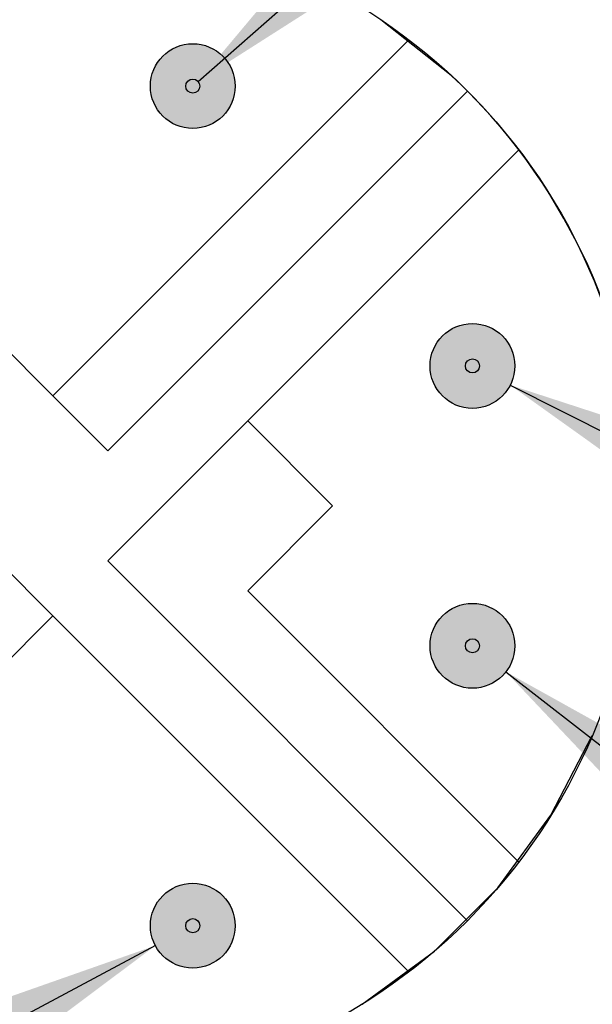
# Model space of a CAD drawing. Header units: millimetres. Extents: x 6 to 275, y 6 to 210.
# Tile 8 of 17: x 213 to 221, y 37 to 51. Entities that reach past the tile are written whole.
import ezdxf

# ---------------------------------------------------------------- set-up
doc = ezdxf.new("R2010")
doc.units = ezdxf.units.MM
doc.linetypes.add('SLD-Solid', pattern=[0])
doc.layers.add('DIMENSIONS', color=140, linetype='SLD-Solid', lineweight=25)
doc.layers.add('HATCH', color=6, linetype='SLD-Solid')
doc.layers.add('SLD-DEFPOINTS', color=7, linetype='Continuous')
doc.styles.add('SLDTEXTSTYLE0', font='TXT', dxfattribs={"width": 0.7})
doc.dimstyles.new('SLDDIMSTYLE5', dxfattribs={"dimtxt": 2.158008, "dimasz": 3.302, "dimexe": 0, "dimexo": 0.0625, "dimgap": 0.539502, "dimtad": 0, "dimtih": 1, "dimtoh": 1, "dimdec": 1, "dimlfac": 0.5, "dimrnd": 1e-09, "dimzin": 12, "dimdsep": 46, "dimtxsty": 'SLDTEXTSTYLE0', "dimsah": 1, "dimcen": 0, "dimadec": 0, "dimazin": 3, "dimtfac": 1, "dimtdec": 1, "dimtofl": 0, "dimtmove": 0, "dimatfit": 3, "dimfxl": 0, "dimfrac": 2, "dimtolj": 1, "dimtzin": 12, "dimarcsym": 0})

# ---------------------------------------------------------------- blocks, each defined once
blk = doc.blocks.new('_D_6')
at = {"layer": 'DIMENSIONS'}
for p, q in [((219.85, 41.939), (227.28, 36.17)), ((227.28, 36.17), (233.63, 36.17))]:
    blk.add_line(p, q, dxfattribs=at)
blk.add_solid([(219.85, 41.939), (222.147, 39.512), (222.77, 40.315)], dxfattribs=at)
at = {"layer": 'DIMENSIONS', "insert": (233.63, 37.184), "char_height": 2.117, "attachment_point": 1, "style": 'SLDTEXTSTYLE0'}
blk.add_mtext('1', dxfattribs=at)
blk = doc.blocks.new('_D_7')
at = {"layer": 'DIMENSIONS'}
for p, q in [((219.912, 45.996), (227.28, 42.276)), ((227.28, 42.276), (233.63, 42.276))]:
    blk.add_line(p, q, dxfattribs=at)
blk.add_solid([(219.912, 45.996), (222.631, 44.054), (223.089, 44.961)], dxfattribs=at)
at = {"layer": 'DIMENSIONS', "insert": (233.63, 43.29), "char_height": 2.117, "attachment_point": 1, "style": 'SLDTEXTSTYLE0'}
blk.add_mtext('2', dxfattribs=at)
blk = doc.blocks.new('_D_8')
at = {"layer": 'DIMENSIONS'}
for p, q in [((215.492, 50.292), (223.455, 57.273)), ((223.455, 57.273), (229.805, 57.273))]:
    blk.add_line(p, q, dxfattribs=at)
blk.add_solid([(215.492, 50.292), (218.31, 52.087), (217.64, 52.851)], dxfattribs=at)
at = {"layer": 'DIMENSIONS', "insert": (229.805, 58.286), "char_height": 2.117, "attachment_point": 1, "style": 'SLDTEXTSTYLE0'}
blk.add_mtext('3', dxfattribs=at)
blk = doc.blocks.new('_D_9')
at = {"layer": 'DIMENSIONS'}
for p, q in [((211.899, 50.632), (223.455, 61.233)), ((223.455, 61.233), (229.805, 61.233))]:
    blk.add_line(p, q, dxfattribs=at)
blk.add_solid([(211.899, 50.632), (214.676, 52.49), (213.989, 53.238)], dxfattribs=at)
at = {"layer": 'DIMENSIONS', "insert": (229.805, 62.246), "char_height": 2.117, "attachment_point": 1, "style": 'SLDTEXTSTYLE0'}
blk.add_mtext('4', dxfattribs=at)
blk = doc.blocks.new('_D_13')
at = {"layer": 'DIMENSIONS'}
for p, q in [((214.887, 38.065), (202.342, 31.371)), ((202.342, 31.371), (195.992, 31.371))]:
    blk.add_line(p, q, dxfattribs=at)
blk.add_solid([(214.887, 38.065), (211.735, 36.958), (212.213, 36.062)], dxfattribs=at)
at = {"layer": 'DIMENSIONS', "insert": (194.197, 32.385), "char_height": 2.117, "attachment_point": 1, "style": 'SLDTEXTSTYLE0'}
blk.add_mtext('8', dxfattribs=at)

msp = doc.modelspace()

# ---------------------------------------------------------------- hatches: boundary and pattern name
at = {"layer": 'HATCH'}
h = msp.add_hatch(color=256, dxfattribs=at)
h.paths.add_polyline_path([(215.517, 50.226), (215.517, 50.232), (215.516, 50.237), (215.515, 50.242), (215.515, 50.248), (215.513, 50.253), (215.512, 50.258), (215.51, 50.263), (215.508, 50.268), (215.506, 50.273), (215.503, 50.277), (215.5, 50.282), (215.497, 50.286), (215.494, 50.29), (215.49, 50.294), (215.487, 50.298), (215.483, 50.302), (215.479, 50.305), (215.474, 50.308), (215.47, 50.311), (215.465, 50.314), (215.461, 50.316), (215.456, 50.319), (215.451, 50.32), (215.446, 50.322), (215.441, 50.324), (215.435, 50.325), (215.43, 50.326), (215.425, 50.326), (215.419, 50.326), (215.414, 50.326), (215.409, 50.326), (215.404, 50.326), (215.398, 50.325), (215.393, 50.324), (215.388, 50.322), (215.383, 50.32), (215.378, 50.319), (215.373, 50.316), (215.368, 50.314), (215.364, 50.311), (215.359, 50.308), (215.355, 50.305), (215.351, 50.302), (215.347, 50.298), (215.343, 50.294), (215.34, 50.29), (215.337, 50.286), (215.333, 50.282), (215.331, 50.277), (215.328, 50.273), (215.326, 50.268), (215.324, 50.263), (215.322, 50.258), (215.32, 50.253), (215.319, 50.248), (215.318, 50.242), (215.317, 50.237), (215.317, 50.232), (215.317, 50.226), (215.317, 50.221), (215.317, 50.216), (215.318, 50.21), (215.319, 50.205), (215.32, 50.2), (215.322, 50.195), (215.324, 50.19), (215.326, 50.185), (215.328, 50.18), (215.331, 50.176), (215.333, 50.171), (215.337, 50.167), (215.34, 50.163), (215.343, 50.159), (215.347, 50.155), (215.351, 50.151), (215.355, 50.148), (215.359, 50.145), (215.364, 50.142), (215.368, 50.139), (215.373, 50.136), (215.378, 50.134), (215.383, 50.132), (215.388, 50.131), (215.393, 50.129), (215.398, 50.128), (215.404, 50.127), (215.409, 50.127), (215.414, 50.126), (215.419, 50.126), (215.425, 50.127), (215.43, 50.127), (215.435, 50.128), (215.441, 50.129), (215.446, 50.131), (215.451, 50.132), (215.456, 50.134), (215.461, 50.136), (215.465, 50.139), (215.47, 50.142), (215.474, 50.145), (215.479, 50.148), (215.483, 50.151), (215.487, 50.155), (215.49, 50.159), (215.494, 50.163), (215.497, 50.167), (215.5, 50.171), (215.503, 50.176), (215.506, 50.18), (215.508, 50.185), (215.51, 50.19), (215.512, 50.195), (215.513, 50.2), (215.515, 50.205), (215.515, 50.21), (215.516, 50.216), (215.517, 50.221)], flags=0)
h.paths.add_polyline_path([(216.013, 50.163), (216.016, 50.194), (216.017, 50.226), (216.016, 50.258), (216.013, 50.29), (216.009, 50.322), (216.003, 50.353), (215.996, 50.384), (215.986, 50.415), (215.976, 50.445), (215.963, 50.474), (215.949, 50.503), (215.934, 50.531), (215.917, 50.558), (215.898, 50.584), (215.879, 50.609), (215.858, 50.633), (215.835, 50.656), (215.812, 50.678), (215.787, 50.698), (215.762, 50.717), (215.735, 50.735), (215.708, 50.751), (215.679, 50.766), (215.65, 50.779), (215.62, 50.791), (215.59, 50.801), (215.559, 50.809), (215.528, 50.816), (215.496, 50.821), (215.465, 50.824), (215.433, 50.826), (215.401, 50.826), (215.369, 50.824), (215.337, 50.821), (215.306, 50.816), (215.274, 50.809), (215.244, 50.801), (215.213, 50.791), (215.183, 50.779), (215.154, 50.766), (215.126, 50.751), (215.099, 50.735), (215.072, 50.717), (215.046, 50.698), (215.022, 50.678), (214.998, 50.656), (214.976, 50.633), (214.955, 50.609), (214.935, 50.584), (214.917, 50.558), (214.9, 50.531), (214.884, 50.503), (214.87, 50.474), (214.858, 50.445), (214.847, 50.415), (214.838, 50.384), (214.83, 50.353), (214.824, 50.322), (214.82, 50.29), (214.818, 50.258), (214.817, 50.226), (214.818, 50.194), (214.82, 50.163), (214.824, 50.131), (214.83, 50.1), (214.838, 50.069), (214.847, 50.038), (214.858, 50.008), (214.87, 49.978), (214.884, 49.95), (214.9, 49.922), (214.917, 49.895), (214.935, 49.869), (214.955, 49.843), (214.976, 49.819), (214.998, 49.797), (215.022, 49.775), (215.046, 49.754), (215.072, 49.735), (215.099, 49.718), (215.126, 49.702), (215.154, 49.687), (215.183, 49.674), (215.213, 49.662), (215.244, 49.652), (215.274, 49.644), (215.306, 49.637), (215.337, 49.632), (215.369, 49.628), (215.401, 49.627), (215.433, 49.627), (215.465, 49.628), (215.496, 49.632), (215.528, 49.637), (215.559, 49.644), (215.59, 49.652), (215.62, 49.662), (215.65, 49.674), (215.679, 49.687), (215.708, 49.702), (215.735, 49.718), (215.762, 49.735), (215.787, 49.754), (215.812, 49.775), (215.835, 49.797), (215.858, 49.819), (215.879, 49.843), (215.898, 49.869), (215.917, 49.895), (215.934, 49.922), (215.949, 49.95), (215.963, 49.978), (215.976, 50.008), (215.986, 50.038), (215.996, 50.069), (216.003, 50.1), (216.009, 50.131)], flags=0)
for points in [[(215.516, 50.216), (215.517, 50.221), (215.517, 50.226), (215.517, 50.232), (215.516, 50.237), (215.515, 50.242), (215.515, 50.248), (215.513, 50.253), (215.512, 50.258), (215.51, 50.263), (215.508, 50.268), (215.506, 50.273), (215.503, 50.277), (215.5, 50.282), (215.497, 50.286), (215.494, 50.29), (215.49, 50.294), (215.487, 50.298), (215.483, 50.302), (215.479, 50.305), (215.474, 50.308), (215.47, 50.311), (215.465, 50.314), (215.461, 50.316), (215.456, 50.319), (215.451, 50.32), (215.446, 50.322), (215.441, 50.324), (215.435, 50.325), (215.43, 50.326), (215.425, 50.326), (215.419, 50.326), (215.414, 50.326), (215.409, 50.326), (215.404, 50.326), (215.398, 50.325), (215.393, 50.324), (215.388, 50.322), (215.383, 50.32), (215.378, 50.319), (215.373, 50.316), (215.368, 50.314), (215.364, 50.311), (215.359, 50.308), (215.355, 50.305), (215.351, 50.302), (215.347, 50.298), (215.343, 50.294), (215.34, 50.29), (215.337, 50.286), (215.333, 50.282), (215.331, 50.277), (215.328, 50.273), (215.326, 50.268), (215.324, 50.263), (215.322, 50.258), (215.32, 50.253), (215.319, 50.248), (215.318, 50.242), (215.317, 50.237), (215.317, 50.232), (215.317, 50.226), (215.317, 50.221), (215.317, 50.216), (215.318, 50.21), (215.319, 50.205), (215.32, 50.2), (215.322, 50.195), (215.324, 50.19), (215.326, 50.185), (215.328, 50.18), (215.331, 50.176), (215.333, 50.171), (215.337, 50.167), (215.34, 50.163), (215.343, 50.159), (215.347, 50.155), (215.351, 50.151), (215.355, 50.148), (215.359, 50.145), (215.364, 50.142), (215.368, 50.139), (215.373, 50.136), (215.378, 50.134), (215.383, 50.132), (215.388, 50.131), (215.393, 50.129), (215.398, 50.128), (215.404, 50.127), (215.409, 50.127), (215.414, 50.126), (215.419, 50.126), (215.425, 50.127), (215.43, 50.127), (215.435, 50.128), (215.441, 50.129), (215.446, 50.131), (215.451, 50.132), (215.456, 50.134), (215.461, 50.136), (215.465, 50.139), (215.47, 50.142), (215.474, 50.145), (215.479, 50.148), (215.483, 50.151), (215.487, 50.155), (215.49, 50.159), (215.494, 50.163), (215.497, 50.167), (215.5, 50.171), (215.503, 50.176), (215.506, 50.18), (215.508, 50.185), (215.51, 50.19), (215.512, 50.195), (215.513, 50.2), (215.515, 50.205), (215.515, 50.21)], [(219.476, 46.256), (219.476, 46.261), (219.477, 46.267), (219.476, 46.272), (219.476, 46.277), (219.475, 46.283), (219.474, 46.288), (219.473, 46.293), (219.472, 46.298), (219.47, 46.303), (219.468, 46.308), (219.465, 46.313), (219.463, 46.317), (219.46, 46.322), (219.457, 46.326), (219.454, 46.33), (219.45, 46.334), (219.446, 46.338), (219.442, 46.342), (219.438, 46.345), (219.434, 46.348), (219.43, 46.351), (219.425, 46.354), (219.42, 46.357), (219.415, 46.359), (219.41, 46.361), (219.405, 46.362), (219.4, 46.364), (219.395, 46.365), (219.39, 46.366), (219.385, 46.366), (219.379, 46.367), (219.374, 46.367), (219.369, 46.366), (219.363, 46.366), (219.358, 46.365), (219.353, 46.364), (219.348, 46.362), (219.343, 46.361), (219.338, 46.359), (219.333, 46.357), (219.328, 46.354), (219.324, 46.351), (219.319, 46.348), (219.315, 46.345), (219.311, 46.342), (219.307, 46.338), (219.303, 46.334), (219.3, 46.33), (219.296, 46.326), (219.293, 46.322), (219.29, 46.317), (219.288, 46.313), (219.286, 46.308), (219.283, 46.303), (219.282, 46.298), (219.28, 46.293), (219.279, 46.288), (219.278, 46.283), (219.277, 46.277), (219.277, 46.272), (219.277, 46.267), (219.277, 46.261), (219.277, 46.256), (219.278, 46.251), (219.279, 46.245), (219.28, 46.24), (219.282, 46.235), (219.283, 46.23), (219.286, 46.225), (219.288, 46.22), (219.29, 46.216), (219.293, 46.211), (219.296, 46.207), (219.3, 46.203), (219.303, 46.199), (219.307, 46.195), (219.311, 46.191), (219.315, 46.188), (219.319, 46.185), (219.324, 46.182), (219.328, 46.179), (219.333, 46.177), (219.338, 46.174), (219.343, 46.173), (219.348, 46.171), (219.353, 46.169), (219.358, 46.168), (219.363, 46.167), (219.369, 46.167), (219.374, 46.167), (219.379, 46.167), (219.385, 46.167), (219.39, 46.167), (219.395, 46.168), (219.4, 46.169), (219.405, 46.171), (219.41, 46.173), (219.415, 46.174), (219.42, 46.177), (219.425, 46.179), (219.43, 46.182), (219.434, 46.185), (219.438, 46.188), (219.442, 46.191), (219.446, 46.195), (219.45, 46.199), (219.454, 46.203), (219.457, 46.207), (219.46, 46.211), (219.463, 46.216), (219.465, 46.22), (219.468, 46.225), (219.47, 46.23), (219.472, 46.235), (219.473, 46.24), (219.474, 46.245), (219.475, 46.251)], [(219.476, 42.296), (219.476, 42.301), (219.477, 42.307), (219.476, 42.312), (219.476, 42.317), (219.475, 42.323), (219.474, 42.328), (219.473, 42.333), (219.472, 42.338), (219.47, 42.343), (219.468, 42.348), (219.465, 42.353), (219.463, 42.358), (219.46, 42.362), (219.457, 42.366), (219.454, 42.371), (219.45, 42.375), (219.446, 42.378), (219.442, 42.382), (219.438, 42.385), (219.434, 42.389), (219.43, 42.392), (219.425, 42.394), (219.42, 42.397), (219.415, 42.399), (219.41, 42.401), (219.405, 42.403), (219.4, 42.404), (219.395, 42.405), (219.39, 42.406), (219.385, 42.406), (219.379, 42.407), (219.374, 42.407), (219.369, 42.406), (219.363, 42.406), (219.358, 42.405), (219.353, 42.404), (219.348, 42.403), (219.343, 42.401), (219.338, 42.399), (219.333, 42.397), (219.328, 42.394), (219.324, 42.392), (219.319, 42.389), (219.315, 42.385), (219.311, 42.382), (219.307, 42.378), (219.303, 42.375), (219.3, 42.371), (219.296, 42.366), (219.293, 42.362), (219.29, 42.358), (219.288, 42.353), (219.286, 42.348), (219.283, 42.343), (219.282, 42.338), (219.28, 42.333), (219.279, 42.328), (219.278, 42.323), (219.277, 42.317), (219.277, 42.312), (219.277, 42.307), (219.277, 42.301), (219.277, 42.296), (219.278, 42.291), (219.279, 42.286), (219.28, 42.28), (219.282, 42.275), (219.283, 42.27), (219.286, 42.265), (219.288, 42.261), (219.29, 42.256), (219.293, 42.252), (219.296, 42.247), (219.3, 42.243), (219.303, 42.239), (219.307, 42.235), (219.311, 42.232), (219.315, 42.228), (219.319, 42.225), (219.324, 42.222), (219.328, 42.219), (219.333, 42.217), (219.338, 42.215), (219.343, 42.213), (219.348, 42.211), (219.353, 42.21), (219.358, 42.209), (219.363, 42.208), (219.369, 42.207), (219.374, 42.207), (219.379, 42.207), (219.385, 42.207), (219.39, 42.208), (219.395, 42.209), (219.4, 42.21), (219.405, 42.211), (219.41, 42.213), (219.415, 42.215), (219.42, 42.217), (219.425, 42.219), (219.43, 42.222), (219.434, 42.225), (219.438, 42.228), (219.442, 42.232), (219.446, 42.235), (219.45, 42.239), (219.454, 42.243), (219.457, 42.247), (219.46, 42.252), (219.463, 42.256), (219.465, 42.261), (219.468, 42.265), (219.47, 42.27), (219.472, 42.275), (219.473, 42.28), (219.474, 42.286), (219.475, 42.291)], [(215.516, 38.336), (215.517, 38.342), (215.517, 38.347), (215.517, 38.352), (215.516, 38.358), (215.515, 38.363), (215.515, 38.368), (215.513, 38.373), (215.512, 38.378), (215.51, 38.383), (215.508, 38.388), (215.506, 38.393), (215.503, 38.398), (215.5, 38.402), (215.497, 38.407), (215.494, 38.411), (215.49, 38.415), (215.487, 38.419), (215.483, 38.422), (215.479, 38.426), (215.474, 38.429), (215.47, 38.432), (215.465, 38.434), (215.461, 38.437), (215.456, 38.439), (215.451, 38.441), (215.446, 38.443), (215.441, 38.444), (215.435, 38.445), (215.43, 38.446), (215.425, 38.447), (215.419, 38.447), (215.414, 38.447), (215.409, 38.447), (215.404, 38.446), (215.398, 38.445), (215.393, 38.444), (215.388, 38.443), (215.383, 38.441), (215.378, 38.439), (215.373, 38.437), (215.368, 38.434), (215.364, 38.432), (215.359, 38.429), (215.355, 38.426), (215.351, 38.422), (215.347, 38.419), (215.343, 38.415), (215.34, 38.411), (215.337, 38.407), (215.333, 38.402), (215.331, 38.398), (215.328, 38.393), (215.326, 38.388), (215.324, 38.383), (215.322, 38.378), (215.32, 38.373), (215.319, 38.368), (215.318, 38.363), (215.317, 38.358), (215.317, 38.352), (215.317, 38.347), (215.317, 38.342), (215.317, 38.336), (215.318, 38.331), (215.319, 38.326), (215.32, 38.321), (215.322, 38.316), (215.324, 38.311), (215.326, 38.306), (215.328, 38.301), (215.331, 38.296), (215.333, 38.292), (215.337, 38.287), (215.34, 38.283), (215.343, 38.279), (215.347, 38.275), (215.351, 38.272), (215.355, 38.268), (215.359, 38.265), (215.364, 38.262), (215.368, 38.26), (215.373, 38.257), (215.378, 38.255), (215.383, 38.253), (215.388, 38.251), (215.393, 38.25), (215.398, 38.249), (215.404, 38.248), (215.409, 38.247), (215.414, 38.247), (215.419, 38.247), (215.425, 38.247), (215.43, 38.248), (215.435, 38.249), (215.441, 38.25), (215.446, 38.251), (215.451, 38.253), (215.456, 38.255), (215.461, 38.257), (215.465, 38.26), (215.47, 38.262), (215.474, 38.265), (215.479, 38.268), (215.483, 38.272), (215.487, 38.275), (215.49, 38.279), (215.494, 38.283), (215.497, 38.287), (215.5, 38.292), (215.503, 38.296), (215.506, 38.301), (215.508, 38.306), (215.51, 38.311), (215.512, 38.316), (215.513, 38.321), (215.515, 38.326), (215.515, 38.331)]]:
    msp.add_hatch(color=256, dxfattribs=at).paths.add_polyline_path(points, flags=0)
h = msp.add_hatch(color=256, dxfattribs=at)
h.paths.add_polyline_path([(219.477, 46.267), (219.476, 46.272), (219.476, 46.277), (219.475, 46.283), (219.474, 46.288), (219.473, 46.293), (219.472, 46.298), (219.47, 46.303), (219.468, 46.308), (219.465, 46.313), (219.463, 46.317), (219.46, 46.322), (219.457, 46.326), (219.454, 46.33), (219.45, 46.334), (219.446, 46.338), (219.442, 46.342), (219.438, 46.345), (219.434, 46.348), (219.43, 46.351), (219.425, 46.354), (219.42, 46.357), (219.415, 46.359), (219.41, 46.361), (219.405, 46.362), (219.4, 46.364), (219.395, 46.365), (219.39, 46.366), (219.385, 46.366), (219.379, 46.367), (219.374, 46.367), (219.369, 46.366), (219.363, 46.366), (219.358, 46.365), (219.353, 46.364), (219.348, 46.362), (219.343, 46.361), (219.338, 46.359), (219.333, 46.357), (219.328, 46.354), (219.324, 46.351), (219.319, 46.348), (219.315, 46.345), (219.311, 46.342), (219.307, 46.338), (219.303, 46.334), (219.3, 46.33), (219.296, 46.326), (219.293, 46.322), (219.29, 46.317), (219.288, 46.313), (219.286, 46.308), (219.283, 46.303), (219.282, 46.298), (219.28, 46.293), (219.279, 46.288), (219.278, 46.283), (219.277, 46.277), (219.277, 46.272), (219.277, 46.267), (219.277, 46.261), (219.277, 46.256), (219.278, 46.251), (219.279, 46.245), (219.28, 46.24), (219.282, 46.235), (219.283, 46.23), (219.286, 46.225), (219.288, 46.22), (219.29, 46.216), (219.293, 46.211), (219.296, 46.207), (219.3, 46.203), (219.303, 46.199), (219.307, 46.195), (219.311, 46.191), (219.315, 46.188), (219.319, 46.185), (219.324, 46.182), (219.328, 46.179), (219.333, 46.177), (219.338, 46.174), (219.343, 46.173), (219.348, 46.171), (219.353, 46.169), (219.358, 46.168), (219.363, 46.167), (219.369, 46.167), (219.374, 46.167), (219.379, 46.167), (219.385, 46.167), (219.39, 46.167), (219.395, 46.168), (219.4, 46.169), (219.405, 46.171), (219.41, 46.173), (219.415, 46.174), (219.42, 46.177), (219.425, 46.179), (219.43, 46.182), (219.434, 46.185), (219.438, 46.188), (219.442, 46.191), (219.446, 46.195), (219.45, 46.199), (219.454, 46.203), (219.457, 46.207), (219.46, 46.211), (219.463, 46.216), (219.465, 46.22), (219.468, 46.225), (219.47, 46.23), (219.472, 46.235), (219.473, 46.24), (219.474, 46.245), (219.475, 46.251), (219.476, 46.256), (219.476, 46.261)], flags=0)
h.paths.add_polyline_path([(219.973, 46.203), (219.976, 46.235), (219.977, 46.267), (219.976, 46.299), (219.973, 46.33), (219.969, 46.362), (219.963, 46.393), (219.955, 46.424), (219.946, 46.455), (219.935, 46.485), (219.923, 46.515), (219.909, 46.543), (219.894, 46.571), (219.877, 46.598), (219.858, 46.624), (219.838, 46.65), (219.817, 46.674), (219.795, 46.696), (219.772, 46.718), (219.747, 46.739), (219.721, 46.758), (219.695, 46.775), (219.667, 46.791), (219.639, 46.806), (219.61, 46.819), (219.58, 46.831), (219.55, 46.841), (219.519, 46.849), (219.488, 46.856), (219.456, 46.861), (219.424, 46.865), (219.393, 46.866), (219.361, 46.866), (219.329, 46.865), (219.297, 46.861), (219.265, 46.856), (219.234, 46.849), (219.203, 46.841), (219.173, 46.831), (219.143, 46.819), (219.114, 46.806), (219.086, 46.791), (219.058, 46.775), (219.032, 46.758), (219.006, 46.739), (218.981, 46.718), (218.958, 46.696), (218.936, 46.674), (218.915, 46.65), (218.895, 46.624), (218.877, 46.598), (218.86, 46.571), (218.844, 46.543), (218.83, 46.515), (218.818, 46.485), (218.807, 46.455), (218.798, 46.424), (218.79, 46.393), (218.784, 46.362), (218.78, 46.33), (218.777, 46.299), (218.777, 46.267), (218.777, 46.235), (218.78, 46.203), (218.784, 46.171), (218.79, 46.14), (218.798, 46.109), (218.807, 46.078), (218.818, 46.048), (218.83, 46.019), (218.844, 45.99), (218.86, 45.962), (218.877, 45.935), (218.895, 45.909), (218.915, 45.884), (218.936, 45.86), (218.958, 45.837), (218.981, 45.815), (219.006, 45.795), (219.032, 45.776), (219.058, 45.758), (219.086, 45.742), (219.114, 45.727), (219.143, 45.714), (219.173, 45.702), (219.203, 45.692), (219.234, 45.684), (219.265, 45.677), (219.297, 45.672), (219.329, 45.669), (219.361, 45.667), (219.393, 45.667), (219.424, 45.669), (219.456, 45.672), (219.488, 45.677), (219.519, 45.684), (219.55, 45.692), (219.58, 45.702), (219.61, 45.714), (219.639, 45.727), (219.667, 45.742), (219.695, 45.758), (219.721, 45.776), (219.747, 45.795), (219.772, 45.815), (219.795, 45.837), (219.817, 45.86), (219.838, 45.884), (219.858, 45.909), (219.877, 45.935), (219.894, 45.962), (219.909, 45.99), (219.923, 46.019), (219.935, 46.048), (219.946, 46.078), (219.955, 46.109), (219.963, 46.14), (219.969, 46.171)], flags=0)
h = msp.add_hatch(color=256, dxfattribs=at)
h.paths.add_polyline_path([(219.477, 42.307), (219.476, 42.312), (219.476, 42.317), (219.475, 42.323), (219.474, 42.328), (219.473, 42.333), (219.472, 42.338), (219.47, 42.343), (219.468, 42.348), (219.465, 42.353), (219.463, 42.358), (219.46, 42.362), (219.457, 42.366), (219.454, 42.371), (219.45, 42.375), (219.446, 42.378), (219.442, 42.382), (219.438, 42.385), (219.434, 42.389), (219.43, 42.392), (219.425, 42.394), (219.42, 42.397), (219.415, 42.399), (219.41, 42.401), (219.405, 42.403), (219.4, 42.404), (219.395, 42.405), (219.39, 42.406), (219.385, 42.406), (219.379, 42.407), (219.374, 42.407), (219.369, 42.406), (219.363, 42.406), (219.358, 42.405), (219.353, 42.404), (219.348, 42.403), (219.343, 42.401), (219.338, 42.399), (219.333, 42.397), (219.328, 42.394), (219.324, 42.392), (219.319, 42.389), (219.315, 42.385), (219.311, 42.382), (219.307, 42.378), (219.303, 42.375), (219.3, 42.371), (219.296, 42.366), (219.293, 42.362), (219.29, 42.358), (219.288, 42.353), (219.286, 42.348), (219.283, 42.343), (219.282, 42.338), (219.28, 42.333), (219.279, 42.328), (219.278, 42.323), (219.277, 42.317), (219.277, 42.312), (219.277, 42.307), (219.277, 42.301), (219.277, 42.296), (219.278, 42.291), (219.279, 42.286), (219.28, 42.28), (219.282, 42.275), (219.283, 42.27), (219.286, 42.265), (219.288, 42.261), (219.29, 42.256), (219.293, 42.252), (219.296, 42.247), (219.3, 42.243), (219.303, 42.239), (219.307, 42.235), (219.311, 42.232), (219.315, 42.228), (219.319, 42.225), (219.324, 42.222), (219.328, 42.219), (219.333, 42.217), (219.338, 42.215), (219.343, 42.213), (219.348, 42.211), (219.353, 42.21), (219.358, 42.209), (219.363, 42.208), (219.369, 42.207), (219.374, 42.207), (219.379, 42.207), (219.385, 42.207), (219.39, 42.208), (219.395, 42.209), (219.4, 42.21), (219.405, 42.211), (219.41, 42.213), (219.415, 42.215), (219.42, 42.217), (219.425, 42.219), (219.43, 42.222), (219.434, 42.225), (219.438, 42.228), (219.442, 42.232), (219.446, 42.235), (219.45, 42.239), (219.454, 42.243), (219.457, 42.247), (219.46, 42.252), (219.463, 42.256), (219.465, 42.261), (219.468, 42.265), (219.47, 42.27), (219.472, 42.275), (219.473, 42.28), (219.474, 42.286), (219.475, 42.291), (219.476, 42.296), (219.476, 42.301)], flags=0)
h.paths.add_polyline_path([(219.973, 42.243), (219.976, 42.275), (219.977, 42.307), (219.976, 42.339), (219.973, 42.371), (219.969, 42.402), (219.963, 42.434), (219.955, 42.465), (219.946, 42.495), (219.935, 42.525), (219.923, 42.555), (219.909, 42.583), (219.894, 42.611), (219.877, 42.638), (219.858, 42.665), (219.838, 42.69), (219.817, 42.714), (219.795, 42.737), (219.772, 42.758), (219.747, 42.779), (219.721, 42.798), (219.695, 42.815), (219.667, 42.832), (219.639, 42.846), (219.61, 42.86), (219.58, 42.871), (219.55, 42.881), (219.519, 42.89), (219.488, 42.896), (219.456, 42.901), (219.424, 42.905), (219.393, 42.907), (219.361, 42.907), (219.329, 42.905), (219.297, 42.901), (219.265, 42.896), (219.234, 42.89), (219.203, 42.881), (219.173, 42.871), (219.143, 42.86), (219.114, 42.846), (219.086, 42.832), (219.058, 42.815), (219.032, 42.798), (219.006, 42.779), (218.981, 42.758), (218.958, 42.737), (218.936, 42.714), (218.915, 42.69), (218.895, 42.665), (218.877, 42.638), (218.86, 42.611), (218.844, 42.583), (218.83, 42.555), (218.818, 42.525), (218.807, 42.495), (218.798, 42.465), (218.79, 42.434), (218.784, 42.402), (218.78, 42.371), (218.777, 42.339), (218.777, 42.307), (218.777, 42.275), (218.78, 42.243), (218.784, 42.211), (218.79, 42.18), (218.798, 42.149), (218.807, 42.118), (218.818, 42.088), (218.83, 42.059), (218.844, 42.03), (218.86, 42.002), (218.877, 41.975), (218.895, 41.949), (218.915, 41.924), (218.936, 41.9), (218.958, 41.877), (218.981, 41.855), (219.006, 41.835), (219.032, 41.816), (219.058, 41.798), (219.086, 41.782), (219.114, 41.767), (219.143, 41.754), (219.173, 41.742), (219.203, 41.732), (219.234, 41.724), (219.265, 41.717), (219.297, 41.712), (219.329, 41.709), (219.361, 41.707), (219.393, 41.707), (219.424, 41.709), (219.456, 41.712), (219.488, 41.717), (219.519, 41.724), (219.55, 41.732), (219.58, 41.742), (219.61, 41.754), (219.639, 41.767), (219.667, 41.782), (219.695, 41.798), (219.721, 41.816), (219.747, 41.835), (219.772, 41.855), (219.795, 41.877), (219.817, 41.9), (219.838, 41.924), (219.858, 41.949), (219.877, 41.975), (219.894, 42.002), (219.909, 42.03), (219.923, 42.059), (219.935, 42.088), (219.946, 42.118), (219.955, 42.149), (219.963, 42.18), (219.969, 42.211)], flags=0)
h = msp.add_hatch(color=256, dxfattribs=at)
h.paths.add_polyline_path([(215.517, 38.347), (215.517, 38.352), (215.516, 38.358), (215.515, 38.363), (215.515, 38.368), (215.513, 38.373), (215.512, 38.378), (215.51, 38.383), (215.508, 38.388), (215.506, 38.393), (215.503, 38.398), (215.5, 38.402), (215.497, 38.407), (215.494, 38.411), (215.49, 38.415), (215.487, 38.419), (215.483, 38.422), (215.479, 38.426), (215.474, 38.429), (215.47, 38.432), (215.465, 38.434), (215.461, 38.437), (215.456, 38.439), (215.451, 38.441), (215.446, 38.443), (215.441, 38.444), (215.435, 38.445), (215.43, 38.446), (215.425, 38.447), (215.419, 38.447), (215.414, 38.447), (215.409, 38.447), (215.404, 38.446), (215.398, 38.445), (215.393, 38.444), (215.388, 38.443), (215.383, 38.441), (215.378, 38.439), (215.373, 38.437), (215.368, 38.434), (215.364, 38.432), (215.359, 38.429), (215.355, 38.426), (215.351, 38.422), (215.347, 38.419), (215.343, 38.415), (215.34, 38.411), (215.337, 38.407), (215.333, 38.402), (215.331, 38.398), (215.328, 38.393), (215.326, 38.388), (215.324, 38.383), (215.322, 38.378), (215.32, 38.373), (215.319, 38.368), (215.318, 38.363), (215.317, 38.358), (215.317, 38.352), (215.317, 38.347), (215.317, 38.342), (215.317, 38.336), (215.318, 38.331), (215.319, 38.326), (215.32, 38.321), (215.322, 38.316), (215.324, 38.311), (215.326, 38.306), (215.328, 38.301), (215.331, 38.296), (215.333, 38.292), (215.337, 38.287), (215.34, 38.283), (215.343, 38.279), (215.347, 38.275), (215.351, 38.272), (215.355, 38.268), (215.359, 38.265), (215.364, 38.262), (215.368, 38.26), (215.373, 38.257), (215.378, 38.255), (215.383, 38.253), (215.388, 38.251), (215.393, 38.25), (215.398, 38.249), (215.404, 38.248), (215.409, 38.247), (215.414, 38.247), (215.419, 38.247), (215.425, 38.247), (215.43, 38.248), (215.435, 38.249), (215.441, 38.25), (215.446, 38.251), (215.451, 38.253), (215.456, 38.255), (215.461, 38.257), (215.465, 38.26), (215.47, 38.262), (215.474, 38.265), (215.479, 38.268), (215.483, 38.272), (215.487, 38.275), (215.49, 38.279), (215.494, 38.283), (215.497, 38.287), (215.5, 38.292), (215.503, 38.296), (215.506, 38.301), (215.508, 38.306), (215.51, 38.311), (215.512, 38.316), (215.513, 38.321), (215.515, 38.326), (215.515, 38.331), (215.516, 38.336), (215.517, 38.342)], flags=0)
h.paths.add_polyline_path([(216.013, 38.283), (216.016, 38.315), (216.017, 38.347), (216.016, 38.379), (216.013, 38.411), (216.009, 38.442), (216.003, 38.474), (215.996, 38.505), (215.986, 38.535), (215.976, 38.566), (215.963, 38.595), (215.949, 38.624), (215.934, 38.652), (215.917, 38.679), (215.898, 38.705), (215.879, 38.73), (215.858, 38.754), (215.835, 38.777), (215.812, 38.799), (215.787, 38.819), (215.762, 38.838), (215.735, 38.856), (215.708, 38.872), (215.679, 38.887), (215.65, 38.9), (215.62, 38.911), (215.59, 38.921), (215.559, 38.93), (215.528, 38.937), (215.496, 38.942), (215.465, 38.945), (215.433, 38.947), (215.401, 38.947), (215.369, 38.945), (215.337, 38.942), (215.306, 38.937), (215.274, 38.93), (215.244, 38.921), (215.213, 38.911), (215.183, 38.9), (215.154, 38.887), (215.126, 38.872), (215.099, 38.856), (215.072, 38.838), (215.046, 38.819), (215.022, 38.799), (214.998, 38.777), (214.976, 38.754), (214.955, 38.73), (214.935, 38.705), (214.917, 38.679), (214.9, 38.652), (214.884, 38.624), (214.87, 38.595), (214.858, 38.566), (214.847, 38.535), (214.838, 38.505), (214.83, 38.474), (214.824, 38.442), (214.82, 38.411), (214.818, 38.379), (214.817, 38.347), (214.818, 38.315), (214.82, 38.283), (214.824, 38.252), (214.83, 38.22), (214.838, 38.189), (214.847, 38.159), (214.858, 38.129), (214.87, 38.099), (214.884, 38.07), (214.9, 38.042), (214.917, 38.015), (214.935, 37.989), (214.955, 37.964), (214.976, 37.94), (214.998, 37.917), (215.022, 37.895), (215.046, 37.875), (215.072, 37.856), (215.099, 37.838), (215.126, 37.822), (215.154, 37.807), (215.183, 37.794), (215.213, 37.783), (215.244, 37.773), (215.274, 37.764), (215.306, 37.757), (215.337, 37.752), (215.369, 37.749), (215.401, 37.747), (215.433, 37.747), (215.465, 37.749), (215.496, 37.752), (215.528, 37.757), (215.559, 37.764), (215.59, 37.773), (215.62, 37.783), (215.65, 37.794), (215.679, 37.807), (215.708, 37.822), (215.735, 37.838), (215.762, 37.856), (215.787, 37.875), (215.812, 37.895), (215.835, 37.917), (215.858, 37.94), (215.879, 37.964), (215.898, 37.989), (215.917, 38.015), (215.934, 38.042), (215.949, 38.07), (215.963, 38.099), (215.976, 38.129), (215.986, 38.159), (215.996, 38.189), (216.003, 38.22), (216.009, 38.252)], flags=0)

# ---------------------------------------------------------------- linework, layer by layer
for p, q in [((219.077, 50.376), (218.081, 51.166)), ((208.397, 50.882), (213.437, 45.842)), ((218.476, 50.882), (213.437, 45.842)), ((214.215, 45.065), (219.306, 50.156)), ((220.032, 49.326), (216.195, 45.489)), ((213.437, 45.842), (214.215, 45.065)), ((216.195, 45.489), (214.215, 43.509)), ((217.397, 44.287), (216.195, 45.489)), ((216.195, 43.085), (217.397, 44.287)), ((213.437, 42.731), (212.659, 43.509)), ((214.215, 43.509), (219.306, 38.418)), ((220.032, 39.247), (216.195, 43.085)), ((208.397, 37.692), (213.437, 42.731)), ((218.476, 37.692), (213.437, 42.731)), ((220.489, 39.909), (221.074, 41.037)), ((219.738, 38.884), (220.489, 39.909)), ((218.839, 37.986), (219.738, 38.884)), ((217.814, 37.235), (218.839, 37.986))]:
    msp.add_line(p, q)
for centre, radius in [((215.417, 50.226), 0.6), ((215.417, 50.226), 0.1), ((219.377, 46.267), 0.6), ((219.377, 46.267), 0.1), ((219.377, 42.307), 0.6), ((219.377, 42.307), 0.1), ((215.417, 38.347), 0.6), ((215.417, 38.347), 0.1)]:
    msp.add_circle(centre, radius)
msp.add_arc((213.437, 44.287), 8.3, 3.293, 47.1948)
at = {"layer": 'SLD-DEFPOINTS'}
msp.add_circle((213.437, 44.287), 8.3, dxfattribs=at)

# ---------------------------------------------------------------- dimensions: what is measured, and where the dimension line sits
at = {"layer": 'DIMENSIONS'}
for p1, p2, text, picture, middle in [((211.015, 49.821), (211.899, 50.632), '4', '_D_9', (230.703, 61.233)), ((215.342, 50.16), (215.492, 50.292), '3', '_D_8', (230.703, 57.273)), ((218.841, 46.537), (219.912, 45.996), '2', '_D_7', (234.527, 42.276)), ((218.903, 42.675), (219.85, 41.939), '1', '_D_6', (234.527, 36.17)), ((215.946, 38.629), (214.887, 38.065), '8', '_D_13', (195.095, 31.371))]:
    dim = msp.add_diameter_dim_2p(p1=p1, p2=p2, text=text, dimstyle='SLDDIMSTYLE5', override={"dimpost": '<>'}, dxfattribs=at)
    dim.commit()
    dim.dimension.update_dxf_attribs({"geometry": picture, "text_midpoint": middle, "dimtype": 163})

doc.saveas('drawing.dxf')
